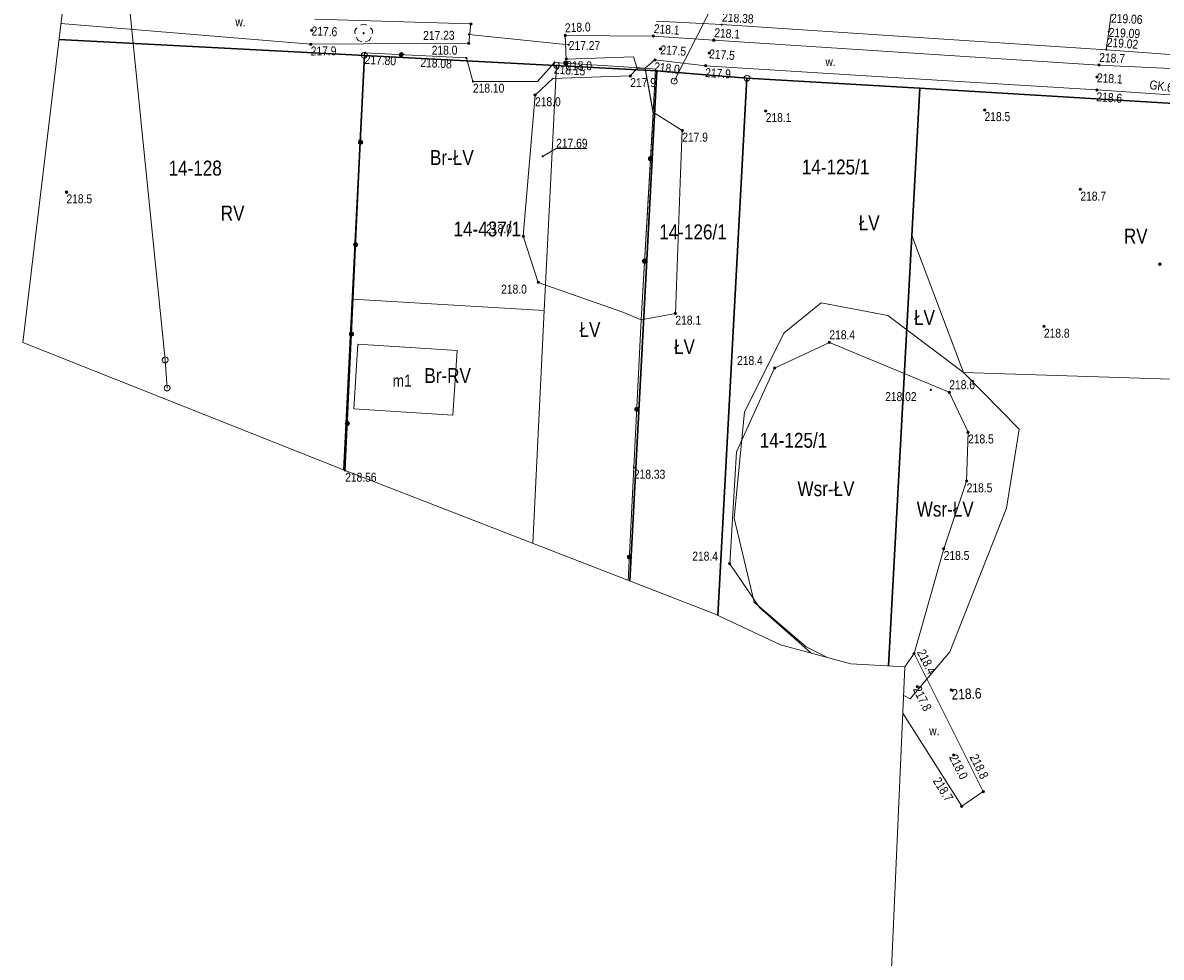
# Model space of a CAD drawing. Header units: metres. Extents: x 0 to 6601798, y -2700 to 5691112.
# Tile 50 of 61: x 6600116 to 6600211, y 5690379 to 5690457. Entities that reach past the tile are written whole.
import ezdxf
from ezdxf.enums import TextEntityAlignment as Align

# ---------------------------------------------------------------- set-up
doc = ezdxf.new("R2010")
doc.units = ezdxf.units.M
doc.header["$MEASUREMENT"] = 0
for name, color, linetype, lineweight in [('Dzialki', 150, 'Continuous', 30), ('EGBB_E_T_0', 7, 'Continuous', 5), ('EGBB_L_0', 7, 'Continuous', 5), ('Kontury', 7, 'Continuous', 5), ('Numery_dzialek', 150, 'Continuous', 5), ('Numery_konturow', 7, 'Continuous', 5), ('Numery_uzytkow', 7, 'Continuous', 5), ('OT_Wody', 7, 'Continuous', 5), ('OTK_E_T_4', 7, 'Continuous', 5), ('OTK_L_0', 7, 'Continuous', 5), ('OTK_L_5', 7, 'Continuous', 5), ('OTK_L_8', 7, 'Continuous', 5), ('OTO_L_0', 7, 'Continuous', 5), ('OTO_L_1', 7, 'Continuous', 5), ('OTO_L_2', 7, 'Continuous', 5), ('OTR_T_0', 7, 'Continuous', 5), ('OTR_T_1', 7, 'Continuous', 5), ('OTW_E_T_2', 7, 'Continuous', 5), ('OTW_L_1', 7, 'Continuous', 5), ('OTW_L_3', 7, 'Continuous', 5), ('OTZ_L_1', 7, 'Continuous', 5), ('OTZ_T_0', 7, 'Continuous', 5), ('P_SUKP_E_T_0', 7, 'Continuous', 5), ('Punkty', 7, 'Continuous', 5), ('SUP_T_2', 7, 'Continuous', 5), ('SUTP_L_0', 7, 'Continuous', 5), ('Uzytki', 7, 'Continuous', 5), ('WWRPP_T_0', 7, 'Continuous', 5)]:
    doc.layers.add(name, color=color, linetype=linetype, lineweight=lineweight)
doc.styles.add('STYL_ARIAL', font='ARIALN.TTF')

# ---------------------------------------------------------------- blocks, each defined once
blk = doc.blocks.new('GRO')
at = {"color": 7, "flags": 128}
blk.add_lwpolyline([(0, 0.45), (0.318, 0.318), (0.45, 0), (0.318, -0.318), (0, -0.45), (-0.318, -0.318), (-0.45, 0), (-0.318, 0.318), (0, 0.45)], dxfattribs=at)
blk = doc.blocks.new('403')
at = {"color": 0}
blk.add_circle((0, 0), 0.5, dxfattribs=at)
blk = doc.blocks.new('801')
at = {"color": 0}
for radius in [1, 0.9, 0.8, 0.7, 0.6, 0.5, 0.4, 0.3, 0.2, 0.1]:
    blk.add_circle((0, 0), radius, dxfattribs=at)
blk = doc.blocks.new('GRT')
at = {"color": 7, "flags": 128}
blk.add_lwpolyline([(0, 2.5), (1.352, 2.103), (2.274, 1.039), (2.475, -0.356), (1.889, -1.637), (0.704, -2.399), (-0.704, -2.399), (-1.889, -1.637), (-2.475, -0.356), (-2.274, 1.039), (-1.352, 2.103), (0, 2.5)], dxfattribs=at)
blk = doc.blocks.new('2_OTRS')
at = {"color": 7, "flags": 128}
blk.add_lwpolyline([(0, 0.45), (0.318, 0.318), (0.45, 0), (0.318, -0.318), (0, -0.45), (-0.318, -0.318), (-0.45, 0), (-0.318, 0.318), (0, 0.45)], dxfattribs=at)
blk = doc.blocks.new('922')
at = {"color": 0}
blk.add_circle((0, 0), 0.5, dxfattribs=at)
for centre, radius, start, end in [((-3.5, 1), 4, 119.84816, 203.51949), ((0, 3.5), 4, 50.114, 129.886), ((3.5, 1), 4, 336.88451, 60.15184), ((-2, -3), 4, 187.477, 278.47884), ((2, -2.75), 4.25, 262.64593, 349.62892)]:
    blk.add_arc(centre, radius, start, end, dxfattribs=at)
blk = doc.blocks.new('4_SUPP')
at = {"color": 7, "flags": 128}
blk.add_lwpolyline([(0, 2.5), (1.352, 2.103), (2.274, 1.039), (2.475, -0.356), (1.889, -1.637), (0.704, -2.399), (-0.704, -2.399), (-1.889, -1.637), (-2.475, -0.356), (-2.274, 1.039), (-1.352, 2.103), (0, 2.5)], dxfattribs=at)

msp = doc.modelspace()

# ---------------------------------------------------------------- linework, layer by layer
at = {"color": 7, "linetype": 'Continuous', "lineweight": 0, "flags": 128}
msp.add_lwpolyline([(6600202.93, 5690706.54), (6600192.79, 5690495.33), (6600176.89, 5690496.29), (6600170.91, 5690507.35), (6600162.66, 5690513.94), (6600148.36, 5690517.54), (6600137.48, 5690514.53), (6600126.14, 5690504.34), (6600121.65, 5690492.89), (6600119.99, 5690466.63), (6600115.64, 5690430.18), (6600142.63, 5690419.44), (6600173.56, 5690407.43), (6600179.09, 5690404.85), (6600184.98, 5690403.27), (6600189.51, 5690403.01), (6600173.29, 5690035.7)], dxfattribs=at)
at = {"layer": 'Dzialki', "linetype": 'Continuous', "flags": 128}
for points in [[(6600118.665, 5690455.53), (6600144.24, 5690454.21), (6600168.73, 5690452.93), (6600176.28, 5690452.3), (6600190.73, 5690451.46), (6600214.789, 5690450.017)], [(6600142.536, 5690419.477), (6600144.24, 5690454.21)], [(6600143.83, 5690445.859), (6600144.24, 5690454.21)], [(6600166.473, 5690410.182), (6600168.73, 5690452.93)], [(6600168.283, 5690444.458), (6600168.73, 5690452.93)], [(6600173.851, 5690407.294), (6600176.28, 5690452.3)], [(6600175.833, 5690444.026), (6600176.28, 5690452.3)], [(6600190.74, 5690451.46), (6600188.13, 5690403.089)]]:
    msp.add_lwpolyline(points, dxfattribs=at)
at = {"layer": 'EGBB_L_0', "color": 7, "linetype": 'Continuous', "flags": 128}
for points in [[(6600143.364, 5690424.616), (6600143.709, 5690430.025)], [(6600143.709, 5690430.025), (6600152.013, 5690429.489)], [(6600152.013, 5690429.489), (6600151.648, 5690424.079)], [(6600151.648, 5690424.079), (6600143.364, 5690424.616)]]:
    msp.add_lwpolyline(points, dxfattribs=at)
at = {"layer": 'Kontury', "color": 3, "linetype": 'Continuous', "flags": 128}
for points in [[(6600144.24, 5690454.21), (6600118.665, 5690455.53)], [(6600144.24, 5690454.21), (6600143.831, 5690445.859)], [(6600160.33, 5690453.38), (6600144.24, 5690454.21)], [(6600168.73, 5690452.93), (6600160.33, 5690453.38)], [(6600176.28, 5690452.3), (6600168.73, 5690452.93)], [(6600187.566, 5690451.644), (6600176.28, 5690452.3)], [(6600190.73, 5690451.46), (6600186.794, 5690451.689)], [(6600190.73, 5690451.46), (6600190.07, 5690439.13)], [(6600222.9, 5690449.53), (6600190.73, 5690451.46)], [(6600190.07, 5690439.13), (6600194.41, 5690427.66)], [(6600143.24, 5690433.79), (6600159.31, 5690432.85)], [(6600194.41, 5690427.66), (6600224.81, 5690426.69)]]:
    msp.add_lwpolyline(points, dxfattribs=at)
at = {"layer": 'OT_Wody', "color": 161, "linetype": 'Continuous', "flags": 128}
msp.add_lwpolyline([(6600168.422, 5690449.445), (6600167.424, 5690432.063), (6600165.882, 5690432.714), (6600158.802, 5690435.195), (6600157.549, 5690439.061), (6600158.532, 5690450.894), (6600160.018, 5690452.275), (6600166.509, 5690452.497), (6600167.085, 5690453.112), (6600167.741, 5690453.151), (6600168.422, 5690449.445)], close=True, dxfattribs=at)
at = {"layer": 'OTK_L_0', "color": 7, "linetype": 'Continuous', "flags": 128}
for points in [[(6600206.57, 5690456.21), (6600206.794, 5690457.899)], [(6600206.57, 5690456.21), (6600206.794, 5690457.899)], [(6600168.699, 5690457.089), (6600174.165, 5690456.793)], [(6600174.165, 5690456.793), (6600187.692, 5690455.908)], [(6600187.692, 5690455.908), (6600206.365, 5690454.687)], [(6600206.365, 5690454.687), (6600206.57, 5690456.21)], [(6600206.365, 5690454.687), (6600206.57, 5690456.21)], [(6600225.018, 5690453.303), (6600206.365, 5690454.687)]]:
    msp.add_lwpolyline(points, dxfattribs=at)
at = {"layer": 'OTK_L_5', "color": 7, "linetype": 'Continuous', "flags": 128}
for points in [[(6600118.828, 5690456.891), (6600139.747, 5690455.14)], [(6600153.167, 5690456.842), (6600140.082, 5690457.259)], [(6600152.986, 5690455.223), (6600153.167, 5690456.842)], [(6600161.152, 5690453.904), (6600161.065, 5690455.877)], [(6600161.065, 5690455.877), (6600168.44, 5690455.83)], [(6600168.44, 5690455.83), (6600173.503, 5690455.486)], [(6600139.747, 5690455.14), (6600152.986, 5690455.223)], [(6600173.503, 5690455.486), (6600187.652, 5690454.574)], [(6600166.778, 5690454.101), (6600161.152, 5690453.904)], [(6600167.085, 5690453.112), (6600166.778, 5690454.101)], [(6600168.577, 5690453.836), (6600167.741, 5690453.151)], [(6600172.815, 5690453.341), (6600168.577, 5690453.836)], [(6600187.652, 5690454.574), (6600205.744, 5690453.407)], [(6600167.741, 5690453.151), (6600167.085, 5690453.112)], [(6600187.589, 5690452.428), (6600172.815, 5690453.341)], [(6600205.744, 5690453.407), (6600215.399, 5690452.955)], [(6600205.577, 5690451.317), (6600187.589, 5690452.428)], [(6600215.337, 5690450.662), (6600205.577, 5690451.317)]]:
    msp.add_lwpolyline(points, dxfattribs=at)
at = {"layer": 'OTK_L_8', "color": 7, "linetype": 'Continuous', "flags": 128}
msp.add_lwpolyline([(6600161.358, 5690455.108), (6600152.986, 5690455.97)], dxfattribs=at)
at = {"layer": 'OTO_L_0', "color": 7, "linetype": 'Continuous', "flags": 128}
for points in [[(6600144.263, 5690454.43), (6600143.863, 5690445.857)], [(6600152.783, 5690453.997), (6600144.263, 5690454.43)], [(6600153.333, 5690452.029), (6600152.783, 5690453.997)], [(6600160.155, 5690453.625), (6600158.746, 5690452.033)], [(6600167.741, 5690453.151), (6600160.155, 5690453.625)], [(6600168.6, 5690453.064), (6600167.741, 5690453.151)], [(6600168.607, 5690453.052), (6600168.422, 5690449.445)], [(6600168.422, 5690449.445), (6600168.136, 5690444.467)], [(6600143.863, 5690445.857), (6600142.632, 5690419.445)], [(6600168.136, 5690444.467), (6600167.424, 5690432.063)], [(6600167.424, 5690432.063), (6600166.812, 5690419.697)], [(6600166.812, 5690419.697), (6600166.344, 5690410.232)]]:
    msp.add_lwpolyline(points, dxfattribs=at)
at = {"layer": 'OTO_L_0', "color": 7, "linetype": 'Continuous'}
for centre, radius in [((6600147.333, 5690454.274), 0.175), ((6600147.333, 5690454.274), 0.158), ((6600147.333, 5690454.274), 0.14), ((6600147.333, 5690454.274), 0.122), ((6600147.333, 5690454.274), 0.105), ((6600147.333, 5690454.274), 0.0875), ((6600147.333, 5690454.274), 0.07), ((6600147.333, 5690454.274), 0.0525), ((6600147.333, 5690454.274), 0.035), ((6600161.117, 5690453.565), 0.175), ((6600161.117, 5690453.565), 0.158), ((6600161.117, 5690453.565), 0.14), ((6600161.117, 5690453.565), 0.122), ((6600161.117, 5690453.565), 0.105), ((6600161.117, 5690453.565), 0.0875), ((6600161.117, 5690453.565), 0.07), ((6600161.117, 5690453.565), 0.0525), ((6600161.117, 5690453.565), 0.035), ((6600143.914, 5690446.938), 0.175), ((6600143.914, 5690446.938), 0.158), ((6600143.914, 5690446.938), 0.14), ((6600143.914, 5690446.938), 0.122), ((6600143.914, 5690446.938), 0.105), ((6600143.914, 5690446.938), 0.0875), ((6600143.914, 5690446.938), 0.07), ((6600143.914, 5690446.938), 0.0525), ((6600143.914, 5690446.938), 0.035), ((6600168.199, 5690445.563), 0.175), ((6600168.199, 5690445.563), 0.158), ((6600168.199, 5690445.563), 0.14), ((6600168.199, 5690445.563), 0.122), ((6600168.199, 5690445.563), 0.105), ((6600168.199, 5690445.563), 0.0875), ((6600168.199, 5690445.563), 0.07), ((6600168.199, 5690445.563), 0.0525), ((6600168.199, 5690445.563), 0.035), ((6600143.514, 5690438.366), 0.175), ((6600143.514, 5690438.366), 0.158), ((6600143.514, 5690438.366), 0.14), ((6600143.514, 5690438.366), 0.122), ((6600143.514, 5690438.366), 0.105), ((6600143.514, 5690438.366), 0.0875), ((6600143.514, 5690438.366), 0.07), ((6600143.514, 5690438.366), 0.0525), ((6600143.514, 5690438.366), 0.035), ((6600167.706, 5690436.979), 0.175), ((6600167.706, 5690436.979), 0.158), ((6600167.706, 5690436.979), 0.14), ((6600167.706, 5690436.979), 0.122), ((6600167.706, 5690436.979), 0.105), ((6600167.706, 5690436.979), 0.0875), ((6600167.706, 5690436.979), 0.07), ((6600167.706, 5690436.979), 0.0525), ((6600167.706, 5690436.979), 0.035), ((6600143.165, 5690430.874), 0.175), ((6600143.165, 5690430.874), 0.158), ((6600143.165, 5690430.874), 0.14), ((6600143.165, 5690430.874), 0.122), ((6600143.165, 5690430.874), 0.105), ((6600143.165, 5690430.874), 0.0875), ((6600143.165, 5690430.874), 0.07), ((6600143.165, 5690430.874), 0.0525), ((6600143.165, 5690430.874), 0.035), ((6600167.053, 5690424.572), 0.175), ((6600167.053, 5690424.572), 0.158), ((6600167.053, 5690424.572), 0.14), ((6600167.053, 5690424.572), 0.122), ((6600167.053, 5690424.572), 0.105), ((6600167.053, 5690424.572), 0.0875), ((6600167.053, 5690424.572), 0.07), ((6600167.053, 5690424.572), 0.0525), ((6600167.053, 5690424.572), 0.035), ((6600142.816, 5690423.382), 0.175), ((6600142.816, 5690423.382), 0.158), ((6600142.816, 5690423.382), 0.14), ((6600142.816, 5690423.382), 0.122), ((6600142.816, 5690423.382), 0.105), ((6600142.816, 5690423.382), 0.0875), ((6600142.816, 5690423.382), 0.07), ((6600142.816, 5690423.382), 0.0525), ((6600142.816, 5690423.382), 0.035), ((6600166.441, 5690412.206), 0.175), ((6600166.441, 5690412.206), 0.158), ((6600166.441, 5690412.206), 0.14), ((6600166.441, 5690412.206), 0.122), ((6600166.441, 5690412.206), 0.105), ((6600166.441, 5690412.206), 0.0875), ((6600166.441, 5690412.206), 0.07), ((6600166.441, 5690412.206), 0.0525), ((6600166.441, 5690412.206), 0.035)]:
    msp.add_circle(centre, radius, dxfattribs=at)
at = {"layer": 'OTO_L_1', "color": 7, "linetype": 'Continuous', "flags": 128}
msp.add_lwpolyline([(6600158.746, 5690452.033), (6600154.491, 5690452.038)], dxfattribs=at)
at = {"layer": 'OTO_L_2', "color": 7, "linetype": 'Continuous', "flags": 128}
msp.add_lwpolyline([(6600154.491, 5690452.038), (6600153.333, 5690452.029)], dxfattribs=at)
at = {"layer": 'OTR_T_0', "color": 7, "linetype": 'Continuous', "flags": 128}
for points in [[(6600159.166, 5690445.756), (6600160.3, 5690446.42)], [(6600160.3, 5690446.42), (6600162.879, 5690446.42)]]:
    msp.add_lwpolyline(points, dxfattribs=at)
at = {"layer": 'OTW_L_1', "color": 161, "linetype": 'Continuous', "flags": 128}
for points in [[(6600167.085, 5690453.112), (6600166.509, 5690452.497)], [(6600167.75, 5690453.099), (6600168.417, 5690449.354)], [(6600160.018, 5690452.275), (6600158.532, 5690450.894)], [(6600166.509, 5690452.497), (6600160.018, 5690452.275)], [(6600158.532, 5690450.894), (6600157.549, 5690439.061)], [(6600167.424, 5690432.063), (6600168.136, 5690444.467)], [(6600157.549, 5690439.061), (6600158.802, 5690435.195)], [(6600158.802, 5690435.195), (6600165.882, 5690432.714)], [(6600165.882, 5690432.714), (6600167.424, 5690432.063)], [(6600183.182, 5690430.18), (6600178.595, 5690428.028)], [(6600193.219, 5690425.999), (6600183.182, 5690430.18)], [(6600178.595, 5690428.028), (6600175.407, 5690421.023)], [(6600194.79, 5690422.652), (6600193.219, 5690425.999)], [(6600194.672, 5690418.56), (6600194.79, 5690422.652)], [(6600175.407, 5690421.023), (6600174.841, 5690411.64)], [(6600192.752, 5690412.896), (6600194.672, 5690418.56)], [(6600190.268, 5690404.11), (6600192.752, 5690412.896)], [(6600174.841, 5690411.64), (6600177.315, 5690407.963)], [(6600177.315, 5690407.963), (6600181.612, 5690404.174)]]:
    msp.add_lwpolyline(points, dxfattribs=at)
at = {"layer": 'OTW_L_3', "color": 7, "linetype": 'Continuous', "flags": 128}
for points in [[(6600189.491, 5690403.011), (6600190.268, 5690404.11)], [(6600190.268, 5690404.11), (6600196.069, 5690392.555)], [(6600194.264, 5690391.328), (6600189.338, 5690399.113)], [(6600196.069, 5690392.555), (6600194.264, 5690391.328)]]:
    msp.add_lwpolyline(points, dxfattribs=at)
at = {"layer": 'OTZ_L_1', "color": 7, "linetype": 'Continuous', "flags": 128}
for points in [[(6600168.422, 5690449.445), (6600168.136, 5690444.467)], [(6600170.857, 5690447.927), (6600168.422, 5690449.445)], [(6600170.723, 5690444.319), (6600170.857, 5690447.927)], [(6600168.136, 5690444.467), (6600167.424, 5690432.063)], [(6600170.288, 5690432.601), (6600170.723, 5690444.319)], [(6600167.424, 5690432.063), (6600170.288, 5690432.601)]]:
    msp.add_lwpolyline(points, dxfattribs=at)
at = {"layer": 'SUP_T_2', "color": 7, "linetype": 'Continuous', "flags": 128}
msp.add_lwpolyline([(6600127.722, 5690426.354), (6600127.558, 5690428.71)], dxfattribs=at)
at = {"layer": 'SUTP_L_0', "color": 30, "linetype": 'Continuous', "flags": 128}
for points in [[(6600125.731, 5690446.896), (6600123.718, 5690466.933)], [(6600170.182, 5690452.06), (6600176.79, 5690465.12)], [(6600127.558, 5690428.71), (6600125.731, 5690446.896)]]:
    msp.add_lwpolyline(points, dxfattribs=at)
at = {"layer": 'Uzytki', "color": 3, "linetype": 'Continuous', "flags": 128}
for points in [[(6600118.665, 5690455.53), (6600144.24, 5690454.21)], [(6600144.24, 5690454.21), (6600143.831, 5690445.859)], [(6600160.33, 5690453.38), (6600144.24, 5690454.21)], [(6600159.31, 5690432.85), (6600160.33, 5690453.38)], [(6600168.73, 5690452.93), (6600160.33, 5690453.38)], [(6600176.28, 5690452.3), (6600168.73, 5690452.93)], [(6600187.566, 5690451.644), (6600176.28, 5690452.3)], [(6600190.74, 5690451.46), (6600186.794, 5690451.689)], [(6600190.74, 5690451.46), (6600190.07, 5690439.13)], [(6600222.91, 5690449.53), (6600190.74, 5690451.46)], [(6600190.07, 5690439.13), (6600194.41, 5690427.66)], [(6600143.24, 5690433.79), (6600142.537, 5690419.477)], [(6600158.343, 5690413.339), (6600159.31, 5690432.85)], [(6600179.38, 5690430.99), (6600182.48, 5690433.48)], [(6600182.48, 5690433.48), (6600188.08, 5690432.44)], [(6600186.914, 5690432.657), (6600186.918, 5690432.656)], [(6600188.08, 5690432.44), (6600194.41, 5690427.66)], [(6600176.06, 5690424.36), (6600179.38, 5690430.99)], [(6600194.41, 5690427.66), (6600224.81, 5690426.69)], [(6600194.41, 5690427.66), (6600199.06, 5690422.91)], [(6600175.22, 5690415.45), (6600176.06, 5690424.36)], [(6600199.06, 5690422.91), (6600198.02, 5690416.28)], [(6600198.02, 5690416.28), (6600193.26, 5690404.26)], [(6600176.88, 5690408.41), (6600175.22, 5690415.45)], [(6600181.23, 5690404.68), (6600176.88, 5690408.41)], [(6600182.973, 5690403.808), (6600181.23, 5690404.68)], [(6600193.26, 5690404.26), (6600189.93, 5690400.33)], [(6600189.93, 5690400.33), (6600189.403, 5690400.593)]]:
    msp.add_lwpolyline(points, dxfattribs=at)

# ---------------------------------------------------------------- block references
at = {"layer": 'OTR_T_0', "color": 7, "linetype": 'Continuous', "xscale": 0.1, "yscale": 0.1, "zscale": 0.1, "rotation": 0.0008399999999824}
for name, p in [('2_OTRS', (6600174.165, 5690456.793)), ('2_OTRS', (6600152.986, 5690455.97)), ('403', (6600206.57, 5690456.21)), ('2_OTRS', (6600161.358, 5690455.108)), ('2_OTRS', (6600144.3, 5690454.439)), ('2_OTRS', (6600152.783, 5690453.997)), ('403', (6600206.365, 5690454.687)), ('2_OTRS', (6600160.155, 5690453.625)), ('2_OTRS', (6600153.333, 5690452.029)), ('2_OTRS', (6600159.166, 5690445.756)), ('403', (6600191.668, 5690426.204)), ('2_OTRS', (6600142.632, 5690419.445)), ('2_OTRS', (6600166.812, 5690419.697))]:
    msp.add_blockref(name, p, dxfattribs=at)
at = {"layer": 'OTR_T_1', "color": 7, "linetype": 'Continuous', "xscale": 0.1, "yscale": 0.1, "zscale": 0.1, "rotation": 0.0008399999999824}
for p in [(6600153.167, 5690456.842), (6600139.827, 5690456.32), (6600161.065, 5690455.877), (6600168.44, 5690455.83), (6600139.747, 5690455.14), (6600152.986, 5690455.223), (6600169.039, 5690454.754), (6600173.503, 5690455.486), (6600161.152, 5690453.904), (6600168.577, 5690453.836), (6600173.118, 5690454.405), (6600172.815, 5690453.341), (6600205.744, 5690453.407), (6600166.509, 5690452.497), (6600205.588, 5690452.409), (6600158.532, 5690450.894), (6600205.577, 5690451.317), (6600177.846, 5690449.565), (6600196.171, 5690449.647), (6600170.857, 5690447.927), (6600119.3, 5690442.76), (6600204.194, 5690442.987), (6600157.549, 5690439.061), (6600158.802, 5690435.195), (6600170.288, 5690432.601), (6600201.14, 5690431.51), (6600183.182, 5690430.18), (6600178.595, 5690428.028), (6600193.219, 5690425.999), (6600194.79, 5690422.652), (6600194.672, 5690418.56), (6600192.752, 5690412.896), (6600174.841, 5690411.64), (6600190.268, 5690404.11), (6600190.534, 5690401.335), (6600193.578, 5690395.621), (6600196.069, 5690392.555), (6600194.264, 5690391.328)]:
    msp.add_blockref('801', p, dxfattribs=at)
at = {"layer": 'OTZ_T_0', "color": 7, "linetype": 'Continuous', "xscale": 0.1, "yscale": 0.1, "zscale": 0.1}
msp.add_blockref('922', (6600144.183, 5690456.079), dxfattribs=at)
at = {"layer": 'Punkty', "color": 7, "linetype": 'Continuous', "xscale": 0.1, "yscale": 0.1, "zscale": 0.1}
for name, p in [('GRT', (6600144.24, 5690454.21)), ('GRT', (6600160.33, 5690453.38)), ('GRO', (6600168.73, 5690452.93)), ('GRT', (6600176.28, 5690452.3)), ('GRO', (6600190.74, 5690451.46))]:
    msp.add_blockref(name, p, dxfattribs=at)
at = {"layer": 'SUP_T_2', "color": 7, "linetype": 'Continuous', "xscale": 0.1, "yscale": 0.1, "zscale": 0.1}
for p in [(6600170.182, 5690452.06), (6600127.558, 5690428.71), (6600127.722, 5690426.354)]:
    msp.add_blockref('4_SUPP', p, dxfattribs=at)
at = {"layer": 'WWRPP_T_0', "color": 7, "linetype": 'Continuous', "xscale": 0.1, "yscale": 0.1, "zscale": 0.1}
for p, rotation in [((6600210.849, 5690436.726), 2.383499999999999), ((6600193.393, 5690401.057), 2.389229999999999)]:
    msp.add_blockref('801', p, dxfattribs=dict(at, rotation=rotation))

# ---------------------------------------------------------------- texts
at = {"layer": 'EGBB_E_T_0', "color": 7, "linetype": 'Continuous', "style": 'STYL_ARIAL'}
msp.add_text('m1', height=1, dxfattribs=at).set_placement((6600147.408, 5690426.969), align=Align.MIDDLE_CENTER)
at = {"layer": 'Numery_dzialek', "linetype": 'Continuous', "style": 'STYL_ARIAL'}
for s, p in [('14-128', (6600127.847, 5690445.398)), ('14-125/1', (6600180.874, 5690445.492)), ('14-437/1', (6600151.708, 5690440.3)), ('14-126/1', (6600168.93, 5690440.055)), ('14-125/1', (6600177.345, 5690422.601))]:
    msp.add_text(s, height=1.25, dxfattribs=at).set_placement(p, align=Align.TOP_LEFT)
at = {"layer": 'Numery_konturow', "color": 3, "linetype": 'Continuous', "style": 'STYL_ARIAL'}
for s, p in [('Br-ŁV', (6600149.739, 5690446.282)), ('RV', (6600132.217, 5690441.634)), ('ŁV', (6600185.633, 5690440.812)), ('RV', (6600207.837, 5690439.706)), ('ŁV', (6600190.267, 5690432.877)), ('ŁV', (6600162.256, 5690431.885)), ('ŁV', (6600170.17, 5690430.443)), ('Br-RV', (6600149.267, 5690428.02))]:
    msp.add_text(s, height=1.25, dxfattribs=at).set_placement(p, align=Align.TOP_LEFT)
at = {"layer": 'Numery_uzytkow', "color": 3, "linetype": 'Continuous', "style": 'STYL_ARIAL'}
for p in [(6600180.506, 5690416.927), (6600190.492, 5690415.215)]:
    msp.add_text('Wsr-ŁV', height=1.25, dxfattribs=at).set_placement(p, align=Align.BOTTOM_LEFT)
at = {"layer": 'OTK_E_T_4', "color": 7, "linetype": 'Continuous', "style": 'STYL_ARIAL'}
for p in [(6600133.872, 5690457.018), (6600183.281, 5690453.694)]:
    msp.add_text('w.', height=0.75, dxfattribs=at).set_placement(p, align=Align.MIDDLE_CENTER)
at = {"layer": 'OTR_T_0', "color": 7, "linetype": 'Continuous', "style": 'STYL_ARIAL'}
for s, rotation, p in [('218.38', 356.3, (6600174.167, 5690456.828)), ('219.02', 355.8, (6600206.368, 5690454.722))]:
    msp.add_text(s, height=0.75, rotation=rotation, dxfattribs=at).set_placement(p, align=Align.BOTTOM_LEFT)
for s, rotation, p in [('219.06', 357.2, (6600206.785, 5690457.712)), ('217.80', 357.1, (6600144.291, 5690454.252)), ('218.15', 356.4, (6600160.143, 5690453.438))]:
    msp.add_text(s, height=0.75, rotation=rotation, dxfattribs=at).set_placement(p, align=Align.TOP_LEFT)
msp.add_text('217.23', height=0.75, rotation=0.4, dxfattribs=at).set_placement((6600151.793, 5690455.899), align=Align.MIDDLE_RIGHT)
for s, rotation, p in [('219.09', 357.2, (6600206.567, 5690456.148)), ('217.27', 359.6, (6600161.358, 5690455.046))]:
    msp.add_text(s, height=0.75, rotation=rotation, dxfattribs=at).set_placement(p, align=Align.MIDDLE_LEFT)
msp.add_text('218.08', height=0.75, rotation=357.1, dxfattribs=at).set_placement((6600151.582, 5690453.87), align=Align.TOP_RIGHT)
for s, p in [('218.10', (6600153.333, 5690451.842)), ('217.69', (6600160.3, 5690447.232)), ('218.33', (6600166.812, 5690419.51)), ('218.56', (6600142.632, 5690419.258))]:
    msp.add_text(s, height=0.75, dxfattribs=at).set_placement(p, align=Align.TOP_LEFT)
msp.add_text('218.02', height=0.75, dxfattribs=at).set_placement((6600190.477, 5690426.013), align=Align.TOP_RIGHT)
at = {"layer": 'OTR_T_1', "color": 7, "linetype": 'Continuous', "style": 'STYL_ARIAL'}
for s, rotation, p in [('218.0', 2.5, (6600161.063, 5690455.912)), ('218.1', 356.1, (6600168.442, 5690455.865)), ('218.1', 356.3, (6600173.505, 5690455.521)), ('218.7', 357.3, (6600205.746, 5690453.442)), ('218.4', 296.7, (6600190.3, 5690404.126))]:
    msp.add_text(s, height=0.75, rotation=rotation, dxfattribs=at).set_placement(p, align=Align.BOTTOM_LEFT)
for s, rotation, p in [('217.6', 358.2, (6600139.825, 5690456.258)), ('217.5', 356.1, (6600169.035, 5690454.692)), ('217.5', 356.3, (6600173.114, 5690454.343)), ('218.1', 356.5, (6600205.584, 5690452.347)), ('217.8', 296.7, (6600190.478, 5690401.307)), ('218.0', 296.7, (6600193.522, 5690395.593))]:
    msp.add_text(s, height=0.75, rotation=rotation, dxfattribs=at).set_placement(p, align=Align.MIDDLE_LEFT)
for s, rotation, p in [('217.9', 0.4, (6600139.748, 5690454.952)), ('218.0', 353.3, (6600168.555, 5690453.65)), ('217.9', 356.5, (6600172.804, 5690453.154)), ('218.6', 356.2, (6600205.565, 5690451.13))]:
    msp.add_text(s, height=0.75, rotation=rotation, dxfattribs=at).set_placement(p, align=Align.TOP_LEFT)
for s, rotation, p in [('218.0', 0.4, (6600152.031, 5690455.029)), ('218.7', 302.3, (6600193.594, 5690392.037))]:
    msp.add_text(s, height=0.75, rotation=rotation, dxfattribs=at).set_placement(p, align=Align.TOP_RIGHT)
for s, p in [('218.0', (6600161.152, 5690453.717)), ('217.9', (6600166.509, 5690452.31)), ('218.0', (6600158.532, 5690450.707)), ('218.1', (6600177.846, 5690449.378)), ('218.5', (6600196.171, 5690449.459)), ('217.9', (6600170.857, 5690447.74)), ('218.5', (6600119.3, 5690442.573)), ('218.7', (6600204.194, 5690442.8)), ('218.1', (6600170.288, 5690432.414)), ('218.8', (6600201.14, 5690431.323)), ('218.5', (6600194.79, 5690422.464)), ('218.5', (6600194.672, 5690418.373)), ('218.5', (6600192.752, 5690412.708))]:
    msp.add_text(s, height=0.75, dxfattribs=at).set_placement(p, align=Align.TOP_LEFT)
for s, p in [('218.0', (6600156.592, 5690439.096)), ('218.4', (6600177.603, 5690428.063)), ('218.4', (6600173.849, 5690411.675))]:
    msp.add_text(s, height=0.75, dxfattribs=at).set_placement(p, align=Align.BOTTOM_RIGHT)
msp.add_text('218.0', height=0.75, dxfattribs=at).set_placement((6600157.845, 5690435.008), align=Align.TOP_RIGHT)
for s, p in [('218.4', (6600183.182, 5690430.215)), ('218.6', (6600193.219, 5690426.034))]:
    msp.add_text(s, height=0.75, dxfattribs=at).set_placement(p, align=Align.BOTTOM_LEFT)
msp.add_text('218.8', height=0.75, rotation=296.7, dxfattribs=at).set_placement((6600195.671, 5690393.426), align=Align.BOTTOM_RIGHT)
at = {"layer": 'OTW_E_T_2', "color": 7, "linetype": 'Continuous', "style": 'STYL_ARIAL'}
msp.add_text('w.', height=0.75, dxfattribs=at).set_placement((6600191.965, 5690397.657), align=Align.MIDDLE_CENTER)
at = {"layer": 'P_SUKP_E_T_0', "color": 30, "linetype": 'Continuous', "style": 'STYL_ARIAL'}
msp.add_text('GK.6630.53.2023 kd', height=0.75, rotation=352.4868, dxfattribs=at).set_placement((6600213.903, 5690451.257), align=Align.MIDDLE_CENTER)
at = {"layer": 'WWRPP_T_0', "color": 7, "linetype": 'Continuous', "style": 'STYL_ARIAL'}
msp.add_text('218.6', height=0.875, rotation=2.3871, dxfattribs=at).set_placement((6600193.437, 5690399.99), align=Align.BOTTOM_LEFT)

doc.saveas('drawing.dxf')
